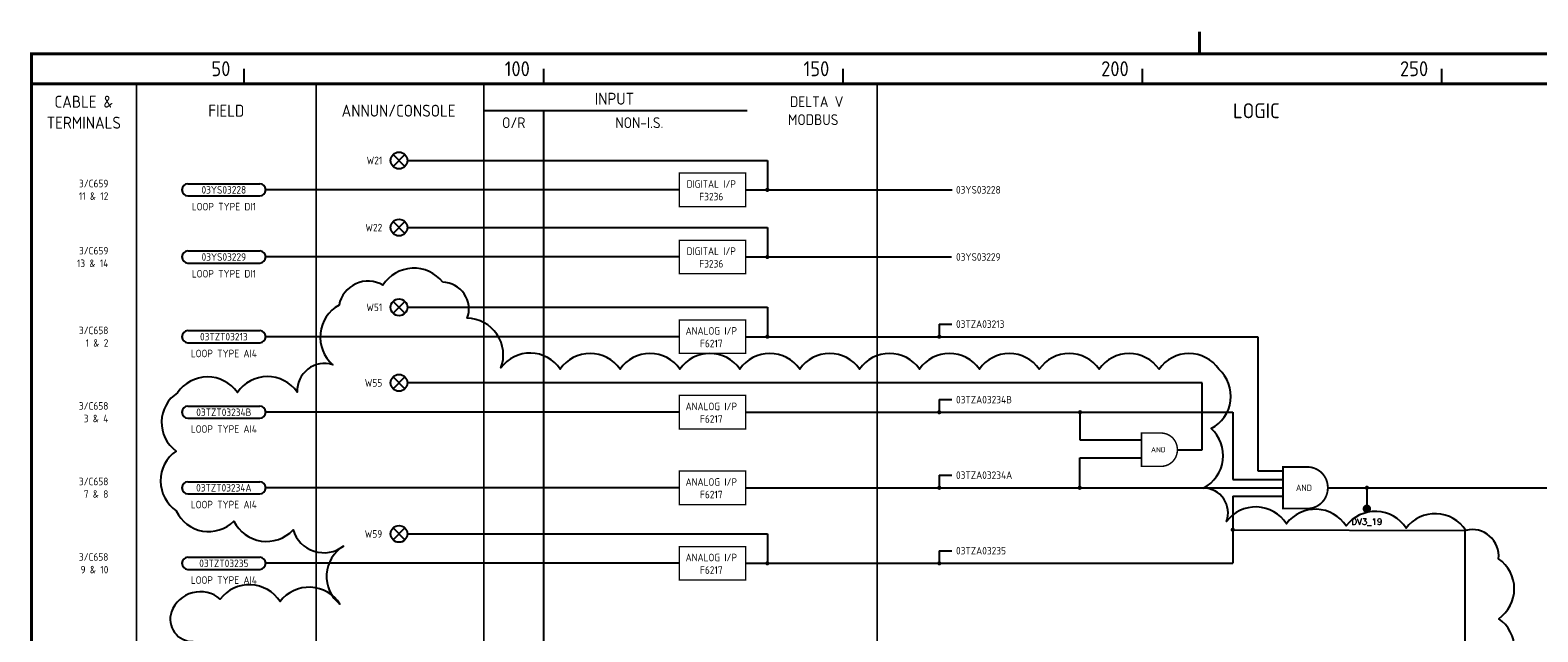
# Model space of a CAD drawing. Extents: x 0 to 408, y 0 to 275.
# Tile 3 of 4: x 14 to 266, y 175 to 275. Entities that reach past the tile are written whole.
import ezdxf
from ezdxf.enums import TextEntityAlignment as Align

# ---------------------------------------------------------------- set-up
doc = ezdxf.new("R2010")
doc.units = 0
doc.header["$LTSCALE"] = 0.25
doc.header["$MEASUREMENT"] = 0
doc.linetypes.add('HIDDEN', pattern=[0.375, 0.25, -0.125])
for name, color, linetype in [('00-DRG_FRAME', 12, 'CONTINUOUS'), ('054', 7, 'CONTINUOUS'), ('054-TEXT', 2, 'CONTINUOUS')]:
    doc.layers.add(name, color=color, linetype=linetype)
doc.styles.add('ISO', font='iso.shx')
doc.styles.add('ROMANS', font='romans.shx')

msp = doc.modelspace()

# ---------------------------------------------------------------- linework, layer by layer
at = {"layer": '00-DRG_FRAME'}
for p, q in [((50, 266.5), (50, 269)), ((100, 266.5), (100, 269)), ((150, 266.5), (150, 269)), ((200, 266.5), (200, 269)), ((250, 266.5), (250, 269))]:
    msp.add_line(p, q, dxfattribs=at)
at = {"layer": '00-DRG_FRAME', "color": 7}
for p, q in [((209.97, 216.6), (77.24, 216.6)), ((209.97, 205.45), (209.97, 216.6)), ((189.55, 211.88), (189.55, 207.08)), ((189.55, 207.08), (199.83, 207.08)), ((189.5, 199.28), (189.5, 204.11)), ((189.5, 204.11), (199.83, 204.11)), ((205.81, 205.45), (209.97, 205.45)), ((215.24, 192.1), (253.8, 191.96)), ((253.8, 191.96), (253.8, 67.29))]:
    msp.add_line(p, q, dxfattribs=at)
at = {"layer": '00-DRG_FRAME'}
for points, const_width in [([(209.5, 271.5), (209.5, 275.18)], 0.5), ([(209.5, 271.5), (209.5, 275.18)], 0.5), ([(14.5, 266.5), (404.5, 266.5)], 0.5), ([(32, 266.5), (32, 35.5)], 0.3), ([(62, 266.5), (62, 35.5)], 0.3), ([(90, 266.5), (90, 35.5)], 0.3), ([(155.69, 266.5), (155.69, 35.5)], 0.3), ([(90, 262), (134, 262)], 0.3)]:
    msp.add_lwpolyline(points, dxfattribs=dict(at, const_width=const_width))
at = {"layer": '00-DRG_FRAME', "const_width": 0.5}
msp.add_lwpolyline([(14.5, 0.5), (404.5, 0.5), (404.5, 271.5), (14.5, 271.5)], close=True, dxfattribs=at)
at = {"layer": '00-DRG_FRAME', "linetype": 'HIDDEN', "ltscale": 20, "const_width": 0.3}
msp.add_lwpolyline([(100, 262), (100, 35.5)], dxfattribs=at)
at = {"layer": '00-DRG_FRAME', "color": 7}
for points in [[(83.14, 233.38, 0.520567), (73.16, 232.88, 0.520567), (65.83, 229.57, 0.520567), (64.77, 219.63, 0.520567), (58.85, 215.06, 0.520567), (48.85, 215.01, 0.520567), (38.85, 214.95, 0.520567), (38.61, 205.23, 0.520567), (38.65, 195.23, 0.520567), (48.26, 193.53, 0.520567), (58.15, 192.06, 0.520567), (66.57, 189.37, 0.520567), (65.98, 179.69, 0.520567), (55.98, 180.11, 0.520567), (45.99, 180.53, 0.520567), (37.84, 178.41, 0.520567), (41.49, 173.44, 0.520567)], [(259.5, 167.25, 0.520567), (259.48, 177.25, 0.520567), (259.46, 187.25, 0.520567), (253.99, 191.99, 0.520567), (243.99, 192.36, 0.520567), (234, 192.73, 0.520567), (224.01, 193.11, 0.520567), (214.01, 193.48, 0.520567), (210.18, 199.06, 0.520567), (211.47, 208.98, 0.520567), (212.75, 218.88, 0.520567), (202.75, 218.88, 0.520567), (192.75, 218.88, 0.520567), (182.75, 218.88, 0.520567), (172.75, 218.89, 0.520567), (162.75, 218.89, 0.520567), (152.75, 218.89, 0.520567), (142.75, 218.89, 0.520567), (132.75, 218.89, 0.520567), (122.75, 218.89, 0.520567), (112.75, 218.89, 0.520567), (102.75, 218.89, 0.520567), (92.86, 219.09, 0.520567), (87.23, 227.37, 0.520567), (83.14, 233.38, 0.520567)]]:
    msp.add_lwpolyline(points, format="xyb", dxfattribs=at)
at = {"layer": '054'}
for p, q in [((74.85, 254.69), (76.83, 252.71)), ((74.85, 252.71), (76.83, 254.69)), ((77.24, 253.7), (137.35, 253.7)), ((137.35, 253.7), (137.35, 248.8)), ((40.6, 249.81), (52.58, 249.81)), ((40.6, 247.79), (52.58, 247.79)), ((122.65, 248.8), (53.59, 248.8)), ((133.71, 248.8), (168.23, 248.8)), ((74.85, 243.49), (76.83, 241.51)), ((74.85, 241.51), (76.83, 243.49)), ((77.24, 242.5), (137.35, 242.5)), ((137.35, 242.5), (137.35, 237.6)), ((40.6, 238.61), (52.58, 238.61)), ((122.65, 237.6), (53.59, 237.6)), ((133.71, 237.6), (168.08, 237.6)), ((40.6, 236.59), (52.58, 236.59)), ((74.85, 230.19), (76.83, 228.21)), ((74.85, 228.21), (76.83, 230.19)), ((77.24, 229.2), (137.35, 229.2)), ((137.35, 229.2), (137.35, 224.3)), ((40.6, 225.31), (52.58, 225.31)), ((122.65, 224.3), (53.59, 224.3)), ((133.71, 224.3), (219.25, 224.3)), ((166.05, 226.4), (168.15, 226.4)), ((166.05, 226.4), (166.05, 224.3)), ((219.25, 224.3), (219.25, 201.9)), ((40.6, 223.29), (52.58, 223.29)), ((74.85, 215.61), (76.83, 217.59)), ((74.85, 217.59), (76.83, 215.61)), ((40.6, 212.71), (52.58, 212.71)), ((122.65, 211.7), (53.59, 211.7)), ((133.71, 211.7), (215.05, 211.7)), ((166.05, 213.8), (168.15, 213.8)), ((166.05, 213.8), (166.05, 211.7)), ((215.05, 211.7), (215.05, 200.5)), ((40.6, 210.69), (52.58, 210.69)), ((219.25, 201.9), (223.45, 201.9)), ((40.6, 200.11), (52.58, 200.11)), ((122.65, 199.1), (53.59, 199.1)), ((133.71, 199.1), (223.45, 199.1)), ((166.05, 201.2), (168.15, 201.2)), ((166.05, 201.2), (166.05, 199.1)), ((215.05, 200.5), (223.45, 200.5)), ((230.93, 199.1), (318.26, 199.1)), ((237.45, 199.1), (237.45, 195.6)), ((40.6, 198.09), (52.58, 198.09)), ((215.05, 197.7), (215.05, 186.5)), ((215.05, 197.7), (223.45, 197.7)), ((74.85, 190.41), (76.83, 192.39)), ((74.85, 192.39), (76.83, 190.41)), ((77.24, 191.4), (137.35, 191.4)), ((137.35, 191.4), (137.35, 186.5)), ((40.6, 187.51), (52.58, 187.51)), ((122.65, 186.5), (53.59, 186.5)), ((133.71, 186.5), (215.05, 186.5)), ((166.05, 188.6), (168.15, 188.6)), ((166.05, 188.6), (166.05, 186.5)), ((40.6, 185.49), (52.58, 185.49))]:
    msp.add_line(p, q, dxfattribs=at)
at = {"layer": '054', "const_width": 0.221}
for points in [[(122.65, 246), (133.71, 246), (133.71, 251.6), (122.65, 251.6)], [(122.65, 234.8), (133.71, 234.8), (133.71, 240.4), (122.65, 240.4)], [(122.65, 221.5), (133.71, 221.5), (133.71, 227.1), (122.65, 227.1)], [(122.65, 208.9), (133.71, 208.9), (133.71, 214.5), (122.65, 214.5)], [(122.65, 196.3), (133.71, 196.3), (133.71, 201.9), (122.65, 201.9)], [(122.65, 183.7), (133.71, 183.7), (133.71, 189.3), (122.65, 189.3)]]:
    msp.add_lwpolyline(points, close=True, dxfattribs=at)
at = {"layer": '054'}
for points, const_width in [([(137.17, 248.8, 1), (137.52, 248.8, 1)], 0.35), ([(137.17, 237.6, 1), (137.52, 237.6, 1)], 0.35), ([(137.17, 224.3, 1), (137.52, 224.3, 1)], 0.35), ([(165.88, 224.3, 1), (166.23, 224.3, 1)], 0.35), ([(165.88, 211.7, 1), (166.23, 211.7, 1)], 0.35), ([(189.38, 211.7, 1), (189.73, 211.7, 1)], 0.35), ([(205.81, 205.4), (205.81, 205.5, 0.414214), (203.08, 208.23), (199.83, 208.23), (199.83, 202.67), (203.08, 202.67, 0.414214)], 0.245), ([(230.93, 199.04), (230.93, 199.16, 0.414214), (227.51, 202.57), (223.45, 202.57), (223.45, 195.63), (227.51, 195.63, 0.414214)], 0.306), ([(165.88, 199.1, 1), (166.23, 199.1, 1)], 0.35), ([(189.33, 199.1, 1), (189.68, 199.1, 1)], 0.35), ([(237.28, 199.1, 1), (237.63, 199.1, 1)], 0.35), ([(237.1, 195.6, 1), (237.8, 195.6, 1)], 0.7), ([(214.89, 192.1, 1), (215.24, 192.1, 1)], 0.35), ([(137.17, 186.5, 1), (137.52, 186.5, 1)], 0.35), ([(165.88, 186.5, 1), (166.23, 186.5, 1)], 0.35)]:
    msp.add_lwpolyline(points, format="xyb", close=True, dxfattribs=dict(at, const_width=const_width))
for centre in [(75.84, 253.7), (75.84, 242.5), (75.84, 229.2), (75.84, 216.6), (75.84, 191.4)]:
    msp.add_circle(centre, 1.4, dxfattribs=at)
for centre, start, end in [((40.6, 248.8), 90, 270), ((52.58, 248.8), 270, 90), ((40.6, 237.6), 90, 270), ((52.58, 237.6), 270, 90), ((40.6, 224.3), 90, 270), ((52.58, 224.3), 270, 90), ((40.6, 211.7), 90, 270), ((52.58, 211.7), 270, 90), ((40.6, 199.1), 90, 270), ((52.58, 199.1), 270, 90), ((40.6, 186.5), 90, 270), ((52.58, 186.5), 270, 90)]:
    msp.add_arc(centre, 1.01, start, end, dxfattribs=at)

# ---------------------------------------------------------------- texts
at = {"layer": '00-DRG_FRAME', "style": 'ISO'}
for s, p in [('50', (47.69, 267.75)), ('100', (97.69, 267.75)), ('150', (147.69, 267.75)), ('200', (197.69, 267.75)), ('250', (247.69, 267.75))]:
    msp.add_text(s, height=2.5, dxfattribs=at).set_placement(p, align=Align.RIGHT)
for s, height, p in [('CABLE &', 2, (23.21, 263.5)), ('INPUT', 2, (111.81, 264)), ('DELTA V', 1.8, (145.58, 263.5)), ('FIELD', 2, (47, 262)), ('ANNUN/CONSOLE', 2, (75.76, 262)), ('LOGIC', 2.5, (219, 262)), ('TERMINALS', 2, (23.21, 260)), ('O/R', 1.8, (95, 260)), ('NON-I.S.', 1.8, (115.98, 260)), ('MODBUS', 1.8, (145, 260.5))]:
    msp.add_text(s, height=height, dxfattribs=at).set_placement(p, align=Align.MIDDLE)
at = {"layer": '054-TEXT', "style": 'ISO'}
for s, p in [('W21', (73.04, 253.7)), ('3/C659', (27.31, 249.85)), ('11 & 12', (27.31, 247.75)), ('W22', (73.04, 242.5)), ('3/C659', (27.31, 238.65)), ('13 & 14', (27.31, 236.55)), ('W51', (73.04, 229.2)), ('3/C658', (27.31, 225.35)), ('1 & 2', (27.31, 223.25)), ('W55', (73.04, 216.6)), ('3/C658', (27.31, 212.75)), ('3 & 4', (27.31, 210.65)), ('3/C658', (27.31, 200.15)), ('7 & 8', (27.31, 198.05)), ('W59', (73.04, 191.4)), ('3/C658', (27.31, 187.55)), ('9 & 10', (27.31, 185.45))]:
    msp.add_text(s, height=1.26, dxfattribs=at).set_placement(p, align=Align.MIDDLE_RIGHT)
at = {"layer": '054-TEXT'}
for s, height, style, p in [('03YS03228', 1.26, 'ISO', (46.59, 248.8)), ('DIGITAL I/P', 1.26, 'ISO', (127.99, 249.77)), ('LOOP TYPE DI1', 1.26, 'ISO', (46.59, 246)), ('F3236', 1.26, 'ISO', (127.99, 247.67)), ('DIGITAL I/P', 1.26, 'ISO', (127.99, 238.57)), ('03YS03229', 1.26, 'ISO', (46.59, 237.6)), ('F3236', 1.26, 'ISO', (127.99, 236.47)), ('LOOP TYPE DI1', 1.26, 'ISO', (46.59, 234.8)), ('03TZT03213', 1.26, 'ISO', (46.59, 224.3)), ('ANALOG I/P', 1.26, 'ISO', (127.99, 225.27)), ('LOOP TYPE AI4', 1.26, 'ISO', (46.59, 221.5)), ('F6217', 1.26, 'ISO', (127.99, 223.17)), ('03TZT03234B', 1.26, 'ISO', (46.59, 211.7)), ('ANALOG I/P', 1.26, 'ISO', (127.99, 212.67)), ('LOOP TYPE AI4', 1.26, 'ISO', (46.59, 208.9)), ('F6217', 1.26, 'ISO', (127.99, 210.57)), ('AND', 0.84, 'ISO', (202.63, 205.45)), ('03TZT03234A', 1.26, 'ISO', (46.59, 199.1)), ('ANALOG I/P', 1.26, 'ISO', (127.99, 200.07)), ('AND', 1.05, 'ISO', (226.95, 199.1)), ('LOOP TYPE AI4', 1.26, 'ISO', (46.59, 196.3)), ('F6217', 1.26, 'ISO', (127.99, 197.97)), ('DV3_19', 1.05, 'ROMANS', (237.45, 193.39)), ('03TZT03235', 1.26, 'ISO', (46.59, 186.5)), ('ANALOG I/P', 1.26, 'ISO', (127.99, 187.47)), ('LOOP TYPE AI4', 1.26, 'ISO', (46.59, 183.7)), ('F6217', 1.26, 'ISO', (127.99, 185.37))]:
    msp.add_text(s, height=height, dxfattribs=dict(at, style=style)).set_placement(p, align=Align.MIDDLE)
at = {"layer": '054-TEXT', "style": 'ISO'}
for s, p in [('03YS03228', (168.85, 248.8)), ('03YS03229', (168.85, 237.6)), ('03TZA03213', (168.85, 226.4)), ('03TZA03234B', (168.85, 213.8)), ('03TZA03234A', (168.85, 201.2)), ('03TZA03235', (168.85, 188.6))]:
    msp.add_text(s, height=1.26, dxfattribs=at).set_placement(p, align=Align.MIDDLE_LEFT)

doc.saveas('drawing.dxf')
